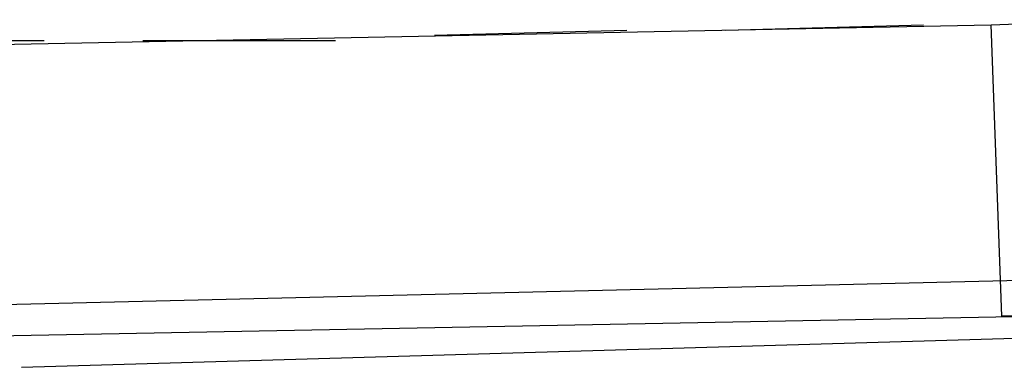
# Model space of a CAD drawing. Header units: feet. Extents: x -79 to 198, y -22 to 181.
# Tile 9 of 256: x 64.618 to 67.14, y 9.82 to 10.711. Entities that reach past the tile are written whole.
import ezdxf

# ---------------------------------------------------------------- set-up
doc = ezdxf.new("R2010")
doc.units = ezdxf.units.FT
doc.layers.add('A-LINEA', color=7, linetype='CONTINUOUS')

msp = doc.modelspace()

# ---------------------------------------------------------------- linework, layer by layer
at = {"layer": 'A-LINEA'}
for p, q in [((64.4267, 10.6444), (67.1067, 10.6978)), ((66.4267, 10.6844), (66.9333, 10.6978)), ((65.68, 10.6711), (66.1733, 10.6844)), ((64.1733, 10.6578), (64.68, 10.6578)), ((64.9333, 10.6578), (65.4267, 10.6578)), ((64.622, 9.8196), (68.1051, 9.9224))]:
    msp.add_line(p, q, dxfattribs=at)
for points in [[(67.4667, 9.9644), (67.32, 9.9511), (67.32, 9.8711), (67.28, 9.8711), (67.28, 9.9511), (67.1333, 9.9511), (67.1067, 10.6978), (67.44, 10.7111), (67.4667, 9.9644)], [(64.4667, 9.9778), (67.2533, 10.0444), (67.2533, 9.9511), (64.4667, 9.8978), (64.4667, 9.9778)]]:
    msp.add_lwpolyline(points, dxfattribs=at)

doc.saveas('drawing.dxf')
